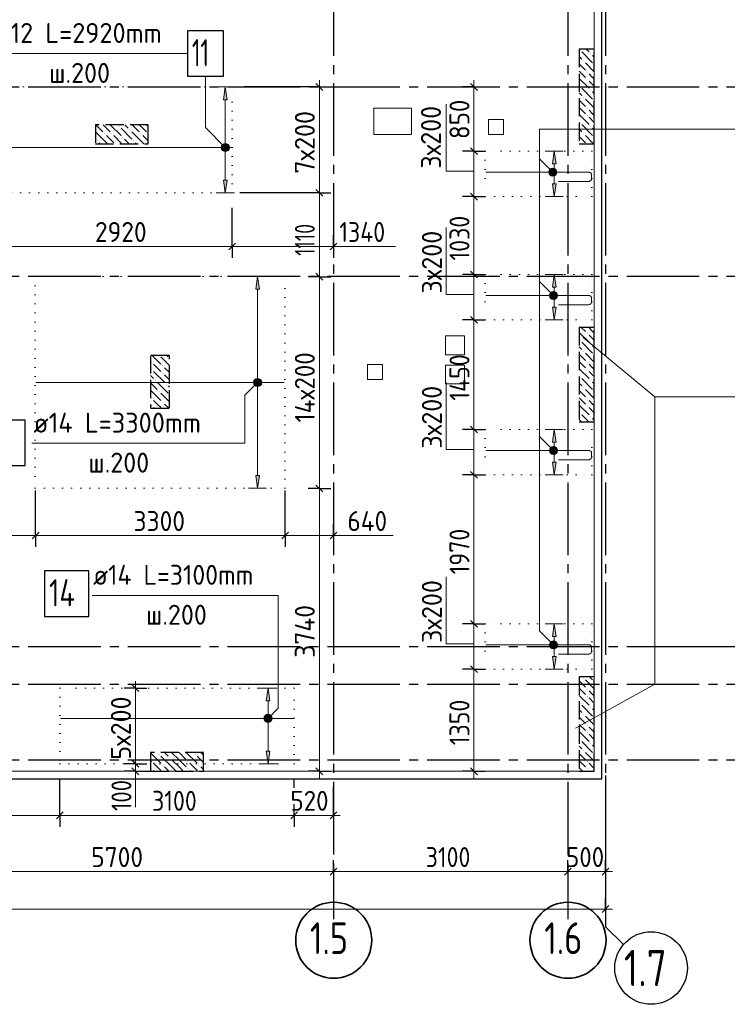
# Model space of a CAD drawing. Header units: millimetres. Extents: x 0 to 50400, y -244 to 35640.
# Tile 11 of 15: x 26064 to 35426, y 7230 to 20252. Entities that reach past the tile are written whole.
import ezdxf

# ---------------------------------------------------------------- set-up
doc = ezdxf.new("R2010")
doc.units = ezdxf.units.MM
for name, pattern in [('______2', [324, 240, -84]), ('______5', [1320, 960, -120, 120, -120]), ('______9', [120, 0, -120])]:
    doc.linetypes.add(name, pattern=pattern)
for name, color, linetype, lineweight in [('Standard', 7, 'Continuous', 25), ('ЖБ Перекрытие верхний уровень', 7, 'Continuous', 35), ('ЖБ Пилон', 7, 'Continuous', 35), ('Общий01', 7, 'Continuous', 13), ('Позиционная метка номер позиции', 7, 'Continuous', 13), ('Размерная линия_ общее', 7, 'Continuous', 13), ('Тени', 7, 'Continuous', 13)]:
    doc.layers.add(name, color=color, linetype=linetype, lineweight=lineweight)
doc.layers.add('Оси', color=7, linetype='______5', true_color=0x656565)
doc.styles.add('ISOCPEUR', font='txt')

msp = doc.modelspace()

# ---------------------------------------------------------------- hatches: boundary and pattern name
at = {"linetype": 'Continuous', "lineweight": 13, "transparency": 33554687}
for points in [[(28808, 19194), (28784, 19362), (28760, 19194)], [(33160, 18344), (33136, 18512), (33112, 18344)], [(29235, 16686), (29211, 16854), (29187, 16686)], [(33160, 16714), (33136, 16882), (33112, 16714)], [(33160, 14664), (33136, 14832), (33112, 14664)], [(33160, 12094), (33136, 12262), (33112, 12094)], [(29373, 11244), (29349, 11412), (29325, 11244)]]:
    msp.add_hatch(color=7, dxfattribs=at).paths.add_polyline_path(points)
for points in [[(28808, 18130), (28784, 17962), (28760, 18130)], [(33160, 18080), (33136, 17912), (33112, 18080)], [(33160, 16450), (33136, 16282), (33112, 16450)], [(33160, 14400), (33136, 14232), (33112, 14400)], [(29235, 14222), (29211, 14054), (29187, 14222)], [(33160, 11830), (33136, 11662), (33112, 11830)], [(29373, 10580), (29349, 10412), (29325, 10580)]]:
    msp.add_hatch(color=7, dxfattribs=at).paths.add_polyline_path(points, flags=16)
at = {"layer": 'ЖБ Пилон', "linetype": 'Continuous', "lineweight": -3, "transparency": 33554687}
for points in [[(33471, 19849), (33476, 19854), (33480, 19849), (33476, 19845)], [(33471, 19849), (33476, 19854), (33480, 19849), (33476, 19845)], [(33615, 19801), (33620, 19806), (33624, 19801), (33620, 19796)], [(33615, 19801), (33620, 19806), (33624, 19801), (33620, 19796)], [(33519, 19705), (33524, 19710), (33528, 19705), (33524, 19701)], [(33519, 19705), (33524, 19710), (33528, 19705), (33524, 19701)], [(33567, 19561), (33572, 19566), (33576, 19561), (33572, 19556)], [(33567, 19561), (33572, 19566), (33576, 19561), (33572, 19556)], [(33663, 19657), (33665, 19659), (33665, 19655)], [(33663, 19657), (33665, 19659), (33665, 19655)], [(33567, 19465), (33572, 19470), (33576, 19465), (33572, 19461)], [(33567, 19465), (33572, 19470), (33576, 19465), (33572, 19461)], [(33471, 19369), (33476, 19374), (33480, 19369), (33476, 19365)], [(33471, 19369), (33476, 19374), (33480, 19369), (33476, 19365)], [(33615, 19321), (33620, 19326), (33624, 19321), (33620, 19316)], [(33615, 19321), (33620, 19326), (33624, 19321), (33620, 19316)], [(33519, 19225), (33524, 19230), (33528, 19225), (33524, 19221)], [(33519, 19225), (33524, 19230), (33528, 19225), (33524, 19221)], [(33663, 19177), (33665, 19179), (33665, 19175)], [(33663, 19177), (33665, 19179), (33665, 19175)], [(33567, 19081), (33572, 19086), (33576, 19081), (33572, 19076)], [(33567, 19081), (33572, 19086), (33576, 19081), (33572, 19076)], [(33471, 18889), (33476, 18894), (33480, 18889), (33476, 18885)], [(33471, 18889), (33476, 18894), (33480, 18889), (33476, 18885)], [(33567, 18985), (33572, 18990), (33576, 18985), (33572, 18981)], [(33567, 18985), (33572, 18990), (33576, 18985), (33572, 18981)], [(27375, 18841), (27380, 18846), (27384, 18841), (27380, 18836)], [(27519, 18793), (27524, 18798), (27528, 18793), (27524, 18788)], [(33615, 18841), (33620, 18846), (33624, 18841), (33620, 18836)], [(33615, 18841), (33620, 18846), (33624, 18841), (33620, 18836)], [(27087, 18649), (27092, 18654), (27096, 18649), (27092, 18645)], [(27183, 18745), (27188, 18750), (27192, 18745), (27188, 18741)], [(27279, 18745), (27284, 18750), (27288, 18745), (27284, 18741)], [(27423, 18697), (27428, 18702), (27432, 18697), (27428, 18692)], [(27567, 18649), (27572, 18654), (27576, 18649), (27572, 18645)], [(27663, 18745), (27668, 18750), (27672, 18745), (27668, 18741)], [(27759, 18745), (27764, 18750), (27765, 18749), (27765, 18742), (27764, 18741)], [(33519, 18745), (33524, 18750), (33528, 18745), (33524, 18741)], [(33519, 18745), (33524, 18750), (33528, 18745), (33524, 18741)], [(33663, 18697), (33665, 18699), (33665, 18695)], [(33663, 18697), (33665, 18699), (33665, 18695)], [(33567, 16105), (33572, 16110), (33576, 16105), (33572, 16101)], [(33567, 16105), (33572, 16110), (33576, 16105), (33572, 16101)], [(33471, 16009), (33476, 16014), (33480, 16009), (33476, 16005)], [(33471, 16009), (33476, 16014), (33480, 16009), (33476, 16005)], [(33615, 15961), (33620, 15966), (33624, 15961), (33620, 15956)], [(33615, 15961), (33620, 15966), (33624, 15961), (33620, 15956)], [(33519, 15865), (33524, 15870), (33528, 15865), (33524, 15861)], [(33519, 15865), (33524, 15870), (33528, 15865), (33524, 15861)], [(33663, 15817), (33665, 15819), (33665, 15815)], [(33663, 15817), (33665, 15819), (33665, 15815)], [(27807, 15721), (27812, 15726), (27816, 15721), (27812, 15716)], [(27807, 15625), (27812, 15630), (27816, 15625), (27812, 15621)], [(27951, 15673), (27956, 15678), (27960, 15673), (27956, 15668)], [(33567, 15721), (33572, 15726), (33576, 15721), (33572, 15716)], [(33567, 15721), (33572, 15726), (33576, 15721), (33572, 15716)], [(33567, 15625), (33572, 15630), (33576, 15625), (33572, 15621)], [(33567, 15625), (33572, 15630), (33576, 15625), (33572, 15621)], [(27951, 15577), (27956, 15582), (27960, 15577), (27956, 15572)], [(33471, 15529), (33476, 15534), (33480, 15529), (33476, 15525)], [(33471, 15529), (33476, 15534), (33480, 15529), (33476, 15525)], [(27855, 15481), (27860, 15486), (27864, 15481), (27860, 15476)], [(27999, 15433), (28004, 15438), (28008, 15433), (28004, 15428)], [(33519, 15385), (33524, 15390), (33528, 15385), (33524, 15381)], [(33519, 15385), (33524, 15390), (33528, 15385), (33524, 15381)], [(33615, 15481), (33620, 15486), (33624, 15481), (33620, 15476)], [(33615, 15481), (33620, 15486), (33624, 15481), (33620, 15476)], [(27807, 15241), (27812, 15246), (27816, 15241), (27812, 15236)], [(27903, 15337), (27908, 15342), (27912, 15337), (27908, 15332)], [(33567, 15241), (33572, 15246), (33576, 15241), (33572, 15236)], [(33567, 15241), (33572, 15246), (33576, 15241), (33572, 15236)], [(33663, 15337), (33665, 15339), (33665, 15335)], [(33663, 15337), (33665, 15339), (33665, 15335)], [(27807, 15145), (27812, 15150), (27816, 15145), (27812, 15141)], [(27951, 15193), (27956, 15198), (27960, 15193), (27956, 15188)], [(33567, 15145), (33572, 15150), (33576, 15145), (33572, 15141)], [(33567, 15145), (33572, 15150), (33576, 15145), (33572, 15141)], [(33471, 15049), (33476, 15054), (33480, 15049), (33476, 15045)], [(33471, 15049), (33476, 15054), (33480, 15049), (33476, 15045)], [(33615, 15001), (33620, 15006), (33624, 15001), (33620, 14996)], [(33615, 15001), (33620, 15006), (33624, 15001), (33620, 14996)], [(33519, 11545), (33524, 11550), (33528, 11545), (33524, 11540)], [(33519, 11545), (33524, 11550), (33528, 11545), (33524, 11540)], [(33663, 11497), (33665, 11499), (33665, 11495)], [(33663, 11497), (33665, 11499), (33665, 11495)], [(33567, 11401), (33572, 11406), (33576, 11401), (33572, 11396)], [(33567, 11401), (33572, 11406), (33576, 11401), (33572, 11396)], [(33471, 11209), (33476, 11214), (33480, 11209), (33476, 11205)], [(33471, 11209), (33476, 11214), (33480, 11209), (33476, 11205)], [(33567, 11305), (33572, 11310), (33576, 11305), (33572, 11300)], [(33567, 11305), (33572, 11310), (33576, 11305), (33572, 11300)], [(33519, 11065), (33524, 11070), (33528, 11065), (33524, 11060)], [(33519, 11065), (33524, 11070), (33528, 11065), (33524, 11060)], [(33615, 11161), (33620, 11166), (33624, 11161), (33620, 11156)], [(33615, 11161), (33620, 11166), (33624, 11161), (33620, 11156)], [(33663, 11017), (33665, 11019), (33665, 11015)], [(33663, 11017), (33665, 11019), (33665, 11015)], [(33567, 10921), (33572, 10926), (33576, 10921), (33572, 10916)], [(33567, 10921), (33572, 10926), (33576, 10921), (33572, 10916)], [(33567, 10825), (33572, 10830), (33576, 10825), (33572, 10820)], [(33567, 10825), (33572, 10830), (33576, 10825), (33572, 10820)], [(33471, 10729), (33476, 10734), (33480, 10729), (33476, 10725)], [(33471, 10729), (33476, 10734), (33480, 10729), (33476, 10725)], [(33615, 10681), (33620, 10686), (33624, 10681), (33620, 10676)], [(33615, 10681), (33620, 10686), (33624, 10681), (33620, 10676)], [(33519, 10585), (33524, 10590), (33528, 10585), (33524, 10580)], [(33519, 10585), (33524, 10590), (33528, 10585), (33524, 10580)], [(27807, 10441), (27812, 10446), (27816, 10441), (27812, 10436)], [(27903, 10537), (27908, 10542), (27912, 10537), (27908, 10532)], [(28047, 10489), (28052, 10494), (28056, 10489), (28052, 10485)], [(28287, 10441), (28292, 10446), (28296, 10441), (28292, 10436)], [(28383, 10537), (28388, 10542), (28392, 10537), (28388, 10532)], [(33567, 10441), (33572, 10446), (33576, 10441), (33572, 10436)], [(33567, 10441), (33572, 10446), (33576, 10441), (33572, 10436)], [(33663, 10537), (33665, 10539), (33665, 10535)], [(33663, 10537), (33665, 10539), (33665, 10535)], [(27807, 10345), (27812, 10350), (27816, 10345), (27812, 10340)], [(27951, 10393), (27956, 10398), (27960, 10393), (27956, 10388)], [(28287, 10345), (28292, 10350), (28296, 10345), (28292, 10340)], [(28431, 10393), (28436, 10398), (28440, 10393), (28436, 10388)], [(33567, 10345), (33572, 10350), (33576, 10345), (33572, 10340)], [(33567, 10345), (33572, 10350), (33576, 10345), (33572, 10340)]]:
    msp.add_hatch(color=7, dxfattribs=at).paths.add_polyline_path(points, flags=16)
at = {"layer": 'Позиционная метка номер позиции', "linetype": 'Continuous', "lineweight": 13, "transparency": 33554687}
for points in [[(28745, 18524), (28797, 18614), (28732, 18549)], [(28732, 18549), (28797, 18614), (28770, 18614)], [(28732, 18549), (28770, 18614), (28732, 18576)], [(28732, 18576), (28770, 18614), (28745, 18601)], [(28745, 18524), (28822, 18601), (28797, 18614)], [(28770, 18510), (28822, 18601), (28745, 18524)], [(28770, 18510), (28835, 18576), (28822, 18601)], [(28797, 18510), (28835, 18576), (28770, 18510)], [(28797, 18510), (28835, 18549), (28835, 18576)], [(28835, 18549), (28797, 18510), (28822, 18524)], [(33079, 18197), (33131, 18287), (33066, 18222)], [(33066, 18222), (33131, 18287), (33104, 18287)], [(33066, 18222), (33104, 18287), (33066, 18249)], [(33066, 18249), (33104, 18287), (33079, 18274)], [(33079, 18197), (33156, 18274), (33131, 18287)], [(33104, 18183), (33156, 18274), (33079, 18197)], [(33104, 18183), (33169, 18249), (33156, 18274)], [(33131, 18183), (33169, 18249), (33104, 18183)], [(33131, 18183), (33169, 18222), (33169, 18249)], [(33169, 18222), (33131, 18183), (33156, 18197)], [(33088, 16567), (33140, 16657), (33075, 16592)], [(33075, 16592), (33140, 16657), (33113, 16657)], [(33075, 16592), (33113, 16657), (33075, 16619)], [(33075, 16619), (33113, 16657), (33088, 16644)], [(33088, 16567), (33165, 16644), (33140, 16657)], [(33113, 16553), (33165, 16644), (33088, 16567)], [(33113, 16553), (33178, 16619), (33165, 16644)], [(33140, 16553), (33178, 16619), (33113, 16553)], [(33140, 16553), (33178, 16592), (33178, 16619)], [(33178, 16592), (33140, 16553), (33165, 16567)], [(29263, 15440), (29197, 15506), (29173, 15492)], [(29263, 15468), (29225, 15506), (29197, 15506)], [(29263, 15468), (29197, 15506), (29263, 15440)], [(29225, 15506), (29263, 15468), (29249, 15492)], [(29249, 15416), (29173, 15492), (29159, 15468)], [(29249, 15416), (29159, 15468), (29225, 15402)], [(29225, 15402), (29159, 15468), (29159, 15440)], [(29225, 15402), (29159, 15440), (29197, 15402)], [(29197, 15402), (29159, 15440), (29173, 15416)], [(29263, 15440), (29173, 15492), (29249, 15416)], [(33088, 14517), (33140, 14607), (33075, 14542)], [(33075, 14542), (33140, 14607), (33113, 14607)], [(33075, 14542), (33113, 14607), (33075, 14569)], [(33075, 14569), (33113, 14607), (33088, 14594)], [(33088, 14517), (33165, 14594), (33140, 14607)], [(33113, 14503), (33165, 14594), (33088, 14517)], [(33113, 14503), (33178, 14569), (33165, 14594)], [(33140, 14503), (33178, 14569), (33113, 14503)], [(33140, 14503), (33178, 14542), (33178, 14569)], [(33178, 14542), (33140, 14503), (33165, 14517)], [(33088, 11947), (33140, 12037), (33075, 11972)], [(33075, 11972), (33140, 12037), (33113, 12037)], [(33075, 11972), (33113, 12037), (33075, 11999)], [(33075, 11999), (33113, 12037), (33088, 12024)], [(33088, 11947), (33165, 12024), (33140, 12037)], [(33113, 11933), (33165, 12024), (33088, 11947)], [(33113, 11933), (33178, 11999), (33165, 12024)], [(33140, 11933), (33178, 11999), (33113, 11933)], [(33140, 11933), (33178, 11972), (33178, 11999)], [(33178, 11972), (33140, 11933), (33165, 11947)], [(29297, 11026), (29387, 10974), (29311, 11051)], [(29297, 10999), (29363, 10960), (29297, 11026)], [(29297, 11026), (29363, 10960), (29387, 10974)], [(29335, 10960), (29297, 10999), (29311, 10974)], [(29297, 10999), (29335, 10960), (29363, 10960)], [(29311, 11051), (29401, 10999), (29335, 11064)], [(29311, 11051), (29387, 10974), (29401, 10999)], [(29335, 11064), (29401, 10999), (29401, 11026)], [(29335, 11064), (29401, 11026), (29363, 11064)], [(29363, 11064), (29401, 11026), (29387, 11051)]]:
    msp.add_hatch(color=7, dxfattribs=at).paths.add_polyline_path(points)

# ---------------------------------------------------------------- linework, layer by layer
at = {"color": 251, "linetype": 'Continuous', "lineweight": 13, "true_color": 0x494949, "transparency": 33554687}
for p, q in [((28784, 19362), (28664, 19362)), ((28784, 19362), (28760, 19194)), ((28808, 19194), (28784, 19362)), ((28784, 19362), (28904, 19362)), ((28784, 19362), (28784, 19362)), ((28760, 19194), (28808, 19194)), ((28784, 18130), (28784, 19194)), ((33136, 18512), (33016, 18512)), ((33136, 18512), (33112, 18344)), ((33160, 18344), (33136, 18512)), ((33136, 18512), (33256, 18512)), ((33136, 18512), (33136, 18512)), ((33112, 18344), (33160, 18344)), ((33136, 18080), (33136, 18344)), ((28784, 17962), (28760, 18130)), ((28760, 18130), (28808, 18130)), ((28808, 18130), (28784, 17962)), ((33136, 17912), (33112, 18080)), ((33112, 18080), (33160, 18080)), ((33160, 18080), (33136, 17912)), ((28784, 17962), (28664, 17962)), ((28784, 17962), (28904, 17962)), ((28784, 17962), (28784, 17962)), ((33136, 17912), (33016, 17912)), ((33136, 17912), (33256, 17912)), ((33136, 17912), (33136, 17912)), ((29211, 16854), (29091, 16854)), ((29211, 16854), (29187, 16686)), ((29235, 16686), (29211, 16854)), ((29211, 16854), (29331, 16854)), ((29211, 16854), (29211, 16854)), ((33136, 16882), (33016, 16882)), ((33136, 16882), (33112, 16714)), ((33160, 16714), (33136, 16882)), ((33136, 16882), (33256, 16882)), ((33136, 16882), (33136, 16882)), ((29187, 16686), (29235, 16686)), ((29211, 14222), (29211, 16686)), ((33112, 16714), (33160, 16714)), ((33136, 16450), (33136, 16714)), ((33136, 16282), (33112, 16450)), ((33112, 16450), (33160, 16450)), ((33160, 16450), (33136, 16282)), ((33136, 16282), (33016, 16282)), ((33136, 16282), (33256, 16282)), ((33136, 16282), (33136, 16282)), ((33136, 14832), (33016, 14832)), ((33136, 14832), (33112, 14664)), ((33160, 14664), (33136, 14832)), ((33136, 14832), (33256, 14832)), ((33136, 14832), (33136, 14832)), ((33112, 14664), (33160, 14664)), ((33136, 14400), (33136, 14664)), ((33136, 14232), (33112, 14400)), ((33112, 14400), (33160, 14400)), ((33160, 14400), (33136, 14232)), ((29211, 14054), (29187, 14222)), ((29187, 14222), (29235, 14222)), ((29235, 14222), (29211, 14054)), ((33136, 14232), (33016, 14232)), ((33136, 14232), (33256, 14232)), ((33136, 14232), (33136, 14232)), ((29211, 14054), (29091, 14054)), ((29211, 14054), (29331, 14054)), ((29211, 14054), (29211, 14054)), ((33136, 12262), (33016, 12262)), ((33136, 12262), (33112, 12094)), ((33160, 12094), (33136, 12262)), ((33136, 12262), (33256, 12262)), ((33136, 12262), (33136, 12262)), ((33112, 12094), (33160, 12094)), ((33136, 11830), (33136, 12094)), ((33136, 11662), (33112, 11830)), ((33112, 11830), (33160, 11830)), ((33160, 11830), (33136, 11662)), ((33136, 11662), (33016, 11662)), ((33136, 11662), (33256, 11662)), ((33136, 11662), (33136, 11662)), ((29349, 11412), (29229, 11412)), ((29349, 11412), (29325, 11244)), ((29373, 11244), (29349, 11412)), ((29349, 11412), (29469, 11412)), ((29349, 11412), (29349, 11412)), ((29325, 11244), (29373, 11244)), ((29349, 10580), (29349, 11244)), ((29349, 10412), (29325, 10580)), ((29325, 10580), (29373, 10580)), ((29373, 10580), (29349, 10412)), ((29349, 10412), (29229, 10412)), ((29349, 10412), (29469, 10412)), ((29349, 10412), (29349, 10412))]:
    msp.add_line(p, q, dxfattribs=at)
at = {"color": 7, "linetype": 'Continuous', "lineweight": 18, "transparency": 33554687}
for p, q in [((28869, 18562), (25961, 18562)), ((29563, 15454), (26277, 15454)), ((29688, 11012), (26602, 11012))]:
    msp.add_line(p, q, dxfattribs=at)
at = {"color": 7, "linetype": 'Continuous', "lineweight": 25, "transparency": 33554687}
for points in [[(28282, 19503), (28762, 19503), (28762, 20103), (28282, 20103), (28282, 19503)], [(25583, 14354), (26135, 14354), (26135, 14954), (25583, 14954), (25583, 14354)], [(26392, 12361), (26980, 12361), (26980, 12961), (26392, 12961), (26392, 12361)]]:
    msp.add_lwpolyline(points, dxfattribs=at)
at = {"color": 7, "linetype": 'Continuous', "lineweight": 18, "transparency": 33554687}
for points in [[(33191, 18112), (33595, 18112), (33601, 18113), (33607, 18115), (33613, 18119), (33618, 18123), (33623, 18128), (33626, 18134), (33628, 18140), (33629, 18147), (33629, 18201), (33628, 18207), (33626, 18214), (33623, 18220), (33618, 18225), (33613, 18229), (33607, 18232), (33601, 18234), (33595, 18235), (32230, 18235)], [(33191, 16482), (33595, 16482), (33601, 16483), (33607, 16485), (33613, 16489), (33618, 16493), (33623, 16498), (33626, 16504), (33628, 16510), (33629, 16517), (33629, 16571), (33628, 16577), (33626, 16584), (33623, 16590), (33618, 16595), (33613, 16599), (33607, 16602), (33601, 16605), (33595, 16605), (32230, 16605)], [(33191, 14432), (33595, 14432), (33601, 14433), (33607, 14435), (33613, 14439), (33618, 14443), (33623, 14448), (33626, 14454), (33628, 14460), (33629, 14467), (33629, 14521), (33628, 14527), (33626, 14534), (33623, 14540), (33618, 14545), (33613, 14549), (33607, 14552), (33601, 14555), (33595, 14555), (32230, 14555)], [(33191, 11862), (33595, 11862), (33601, 11863), (33607, 11865), (33613, 11869), (33618, 11873), (33623, 11878), (33626, 11884), (33628, 11890), (33629, 11897), (33629, 11951), (33628, 11957), (33626, 11964), (33623, 11970), (33618, 11975), (33613, 11979), (33607, 11982), (33601, 11985), (33595, 11985), (32230, 11985)]]:
    msp.add_lwpolyline(points, dxfattribs=at)
at = {"layer": 'Standard', "color": 254, "linetype": 'Continuous', "lineweight": -3, "true_color": 0xc4c4ff, "transparency": 33554687}
msp.add_lwpolyline([(8915, 10212), (33765, 10212), (33765, 32712), (8915, 32712), (8915, 10212)], dxfattribs=at)
at = {"layer": 'ЖБ Перекрытие верхний уровень', "color": 7, "linetype": 'Continuous', "lineweight": 18, "transparency": 33554687}
for p, q in [((33665, 10312), (33665, 22312)), ((31249, 19082), (30749, 19082)), ((30749, 19082), (30749, 18732)), ((31249, 18732), (31249, 19082)), ((32465, 18932), (32265, 18932)), ((32265, 18932), (32265, 18732)), ((32465, 18732), (32465, 18932)), ((30749, 18732), (31249, 18732)), ((32265, 18732), (32465, 18732)), ((31948, 16069), (31698, 16069)), ((31698, 16069), (31698, 15819)), ((31948, 15819), (31948, 16069)), ((31698, 15819), (31948, 15819)), ((30865, 15692), (30665, 15692)), ((30665, 15692), (30665, 15492)), ((30865, 15492), (30865, 15692)), ((31948, 15685), (31698, 15685)), ((31698, 15685), (31698, 15435)), ((31948, 15435), (31948, 15685)), ((30665, 15492), (30865, 15492)), ((31698, 15435), (31948, 15435)), ((15765, 10312), (33665, 10312))]:
    msp.add_line(p, q, dxfattribs=at)
at = {"layer": 'ЖБ Пилон', "color": 253, "linetype": '______2', "lineweight": -3, "true_color": 0xa0a0a0, "transparency": 33554687}
for p, q in [((33665, 19862), (33465, 19862)), ((33465, 19862), (33465, 18612)), ((33665, 19862), (33465, 19862)), ((33465, 19862), (33465, 18612)), ((33665, 18612), (33665, 19862)), ((33665, 18612), (33665, 19862)), ((27765, 18862), (27065, 18862)), ((27065, 18862), (27065, 18612)), ((27765, 18612), (27765, 18862)), ((27065, 18612), (27765, 18612)), ((33465, 18612), (33665, 18612)), ((33465, 18612), (33665, 18612)), ((33665, 16182), (33465, 16182)), ((33465, 16182), (33465, 14932)), ((33665, 16182), (33465, 16182)), ((33465, 16182), (33465, 14932)), ((33665, 14932), (33665, 16182)), ((33665, 14932), (33665, 16182)), ((28045, 15812), (27795, 15812)), ((27795, 15812), (27795, 15112)), ((28045, 15112), (28045, 15812)), ((27795, 15112), (28045, 15112)), ((33465, 14932), (33665, 14932)), ((33465, 14932), (33665, 14932)), ((33665, 11562), (33465, 11562)), ((33465, 11562), (33465, 10312)), ((33665, 11562), (33465, 11562)), ((33465, 11562), (33465, 10312)), ((33665, 10312), (33665, 11562)), ((33665, 10312), (33665, 11562)), ((28495, 10562), (27795, 10562)), ((27795, 10562), (27795, 10312)), ((28495, 10312), (28495, 10562)), ((27795, 10312), (28495, 10312)), ((33465, 10312), (33665, 10312)), ((33465, 10312), (33665, 10312))]:
    msp.add_line(p, q, dxfattribs=at)
at = {"layer": 'ЖБ Пилон', "color": 253, "linetype": 'Continuous', "lineweight": -3, "true_color": 0xa0a0a0, "transparency": 33554687}
for p, q in [((33500, 19825), (33644, 19681)), ((33500, 19825), (33644, 19681)), ((33558, 19862), (33596, 19825)), ((33558, 19862), (33596, 19825)), ((33654, 19862), (33665, 19852)), ((33654, 19862), (33665, 19852)), ((33500, 19729), (33465, 19764)), ((33500, 19729), (33465, 19764)), ((33465, 19668), (33548, 19585)), ((33465, 19668), (33548, 19585)), ((33548, 19681), (33665, 19564)), ((33548, 19681), (33665, 19564)), ((33644, 19777), (33665, 19756)), ((33644, 19777), (33665, 19756)), ((33465, 19572), (33548, 19489)), ((33465, 19572), (33548, 19489)), ((33644, 19489), (33596, 19537)), ((33644, 19489), (33596, 19537)), ((33465, 19476), (33596, 19345)), ((33465, 19476), (33596, 19345)), ((33596, 19441), (33665, 19372)), ((33596, 19441), (33665, 19372)), ((33665, 19468), (33644, 19489)), ((33665, 19468), (33644, 19489)), ((33500, 19249), (33465, 19284)), ((33500, 19249), (33465, 19284)), ((33500, 19345), (33644, 19201)), ((33500, 19345), (33644, 19201)), ((33644, 19297), (33665, 19276)), ((33644, 19297), (33665, 19276)), ((33465, 19188), (33548, 19105)), ((33465, 19188), (33548, 19105)), ((33548, 19201), (33665, 19084)), ((33548, 19201), (33665, 19084)), ((33465, 19092), (33548, 19009)), ((33465, 19092), (33548, 19009)), ((33644, 19009), (33596, 19057)), ((33644, 19009), (33596, 19057)), ((33465, 18996), (33596, 18865)), ((33465, 18996), (33596, 18865)), ((33596, 18961), (33665, 18892)), ((33596, 18961), (33665, 18892)), ((33665, 18988), (33644, 19009)), ((33665, 18988), (33644, 19009)), ((27212, 18625), (27068, 18769)), ((27070, 18862), (27164, 18769)), ((27212, 18817), (27166, 18862)), ((27260, 18769), (27212, 18817)), ((27262, 18862), (27404, 18721)), ((27404, 18817), (27548, 18673)), ((27454, 18862), (27500, 18817)), ((27692, 18625), (27548, 18769)), ((27550, 18862), (27644, 18769)), ((27692, 18817), (27646, 18862)), ((27740, 18769), (27692, 18817)), ((27742, 18862), (27765, 18840)), ((33500, 18769), (33465, 18804)), ((33500, 18769), (33465, 18804)), ((33500, 18865), (33644, 18721)), ((33500, 18865), (33644, 18721)), ((33644, 18817), (33665, 18796)), ((33644, 18817), (33665, 18796)), ((27065, 18676), (27068, 18673)), ((27116, 18625), (27128, 18612)), ((27212, 18721), (27308, 18625)), ((27212, 18625), (27224, 18612)), ((27308, 18721), (27417, 18612)), ((27512, 18612), (27452, 18673)), ((27596, 18625), (27608, 18612)), ((27692, 18721), (27765, 18648)), ((27692, 18625), (27704, 18612)), ((33465, 18708), (33548, 18625)), ((33465, 18708), (33548, 18625)), ((33548, 18721), (33657, 18612)), ((33548, 18721), (33657, 18612)), ((33494, 16182), (33548, 16129)), ((33494, 16182), (33548, 16129)), ((33644, 16129), (33596, 16177)), ((33644, 16129), (33596, 16177)), ((33465, 16116), (33596, 15985)), ((33465, 16116), (33596, 15985)), ((33596, 16081), (33665, 16012)), ((33596, 16081), (33665, 16012)), ((33665, 16108), (33644, 16129)), ((33665, 16108), (33644, 16129)), ((33500, 15889), (33465, 15924)), ((33500, 15889), (33465, 15924)), ((33500, 15985), (33644, 15841)), ((33500, 15985), (33644, 15841)), ((33644, 15937), (33665, 15916)), ((33644, 15937), (33665, 15916)), ((27816, 15812), (27932, 15697)), ((28045, 15680), (27932, 15793)), ((28009, 15812), (28028, 15793)), ((33465, 15828), (33548, 15745)), ((33465, 15828), (33548, 15745)), ((33548, 15841), (33665, 15724)), ((33548, 15841), (33665, 15724)), ((27884, 15649), (27836, 15697)), ((27932, 15601), (27884, 15649)), ((27980, 15649), (28045, 15584)), ((33465, 15732), (33548, 15649)), ((33465, 15732), (33548, 15649)), ((33465, 15636), (33596, 15505)), ((33465, 15636), (33596, 15505)), ((33644, 15649), (33596, 15697)), ((33644, 15649), (33596, 15697)), ((33665, 15628), (33644, 15649)), ((33665, 15628), (33644, 15649)), ((27795, 15546), (27836, 15505)), ((27836, 15601), (27980, 15457)), ((27980, 15553), (28045, 15488)), ((33500, 15505), (33644, 15361)), ((33500, 15505), (33644, 15361)), ((33596, 15601), (33665, 15532)), ((33596, 15601), (33665, 15532)), ((27795, 15450), (27884, 15361)), ((27884, 15457), (28028, 15313)), ((28045, 15392), (28028, 15409)), ((33500, 15409), (33465, 15444)), ((33500, 15409), (33465, 15444)), ((33644, 15457), (33665, 15436)), ((33644, 15457), (33665, 15436)), ((27795, 15354), (27932, 15217)), ((28045, 15200), (27932, 15313)), ((33465, 15348), (33548, 15265)), ((33465, 15348), (33548, 15265)), ((33465, 15252), (33548, 15169)), ((33465, 15252), (33548, 15169)), ((33548, 15361), (33665, 15244)), ((33548, 15361), (33665, 15244)), ((27884, 15169), (27836, 15217)), ((27836, 15121), (27844, 15112)), ((27932, 15121), (27884, 15169)), ((27980, 15169), (28036, 15112)), ((33465, 15156), (33596, 15025)), ((33465, 15156), (33596, 15025)), ((33644, 15169), (33596, 15217)), ((33644, 15169), (33596, 15217)), ((33596, 15121), (33665, 15052)), ((33596, 15121), (33665, 15052)), ((33665, 15148), (33644, 15169)), ((33665, 15148), (33644, 15169)), ((33500, 15025), (33592, 14932)), ((33500, 15025), (33592, 14932)), ((33644, 14977), (33665, 14956)), ((33644, 14977), (33665, 14956)), ((33496, 14932), (33465, 14964)), ((33496, 14932), (33465, 14964)), ((33465, 11508), (33548, 11425)), ((33465, 11508), (33548, 11425)), ((33548, 11521), (33665, 11404)), ((33548, 11521), (33665, 11404)), ((33602, 11562), (33644, 11521)), ((33602, 11562), (33644, 11521)), ((33465, 11412), (33548, 11329)), ((33465, 11412), (33548, 11329)), ((33644, 11329), (33596, 11377)), ((33644, 11329), (33596, 11377)), ((33665, 11308), (33644, 11329)), ((33665, 11308), (33644, 11329)), ((33465, 11316), (33596, 11185)), ((33465, 11316), (33596, 11185)), ((33596, 11281), (33665, 11212)), ((33596, 11281), (33665, 11212)), ((33500, 11089), (33465, 11124)), ((33500, 11089), (33465, 11124)), ((33500, 11185), (33644, 11041)), ((33500, 11185), (33644, 11041)), ((33644, 11137), (33665, 11116)), ((33644, 11137), (33665, 11116)), ((33465, 11028), (33548, 10945)), ((33465, 11028), (33548, 10945)), ((33548, 11041), (33665, 10924)), ((33548, 11041), (33665, 10924)), ((33465, 10932), (33548, 10849)), ((33465, 10932), (33548, 10849)), ((33465, 10836), (33596, 10705)), ((33465, 10836), (33596, 10705)), ((33644, 10849), (33596, 10897)), ((33644, 10849), (33596, 10897)), ((33665, 10828), (33644, 10849)), ((33665, 10828), (33644, 10849)), ((33500, 10705), (33644, 10561)), ((33500, 10705), (33644, 10561)), ((33596, 10801), (33665, 10732)), ((33596, 10801), (33665, 10732)), ((27795, 10554), (27932, 10417)), ((27882, 10562), (27884, 10561)), ((27978, 10562), (28028, 10513)), ((28172, 10465), (28074, 10562)), ((28172, 10561), (28268, 10465)), ((28268, 10561), (28412, 10417)), ((28362, 10562), (28364, 10561)), ((28458, 10562), (28495, 10526)), ((33500, 10609), (33465, 10644)), ((33500, 10609), (33465, 10644)), ((33465, 10548), (33548, 10465)), ((33465, 10548), (33548, 10465)), ((33548, 10561), (33665, 10444)), ((33548, 10561), (33665, 10444)), ((33644, 10657), (33665, 10636)), ((33644, 10657), (33665, 10636)), ((28076, 10369), (27932, 10513)), ((28076, 10465), (28172, 10369)), ((28172, 10465), (28268, 10369)), ((28495, 10430), (28412, 10513)), ((33465, 10452), (33548, 10369)), ((33465, 10452), (33548, 10369)), ((27884, 10369), (27836, 10417)), ((27836, 10321), (27844, 10312)), ((27932, 10321), (27884, 10369)), ((27980, 10369), (28036, 10312)), ((28076, 10369), (28132, 10312)), ((28172, 10369), (28228, 10312)), ((28364, 10369), (28316, 10417)), ((28316, 10321), (28324, 10312)), ((28412, 10321), (28364, 10369)), ((28460, 10369), (28495, 10334)), ((33465, 10356), (33508, 10312)), ((33465, 10356), (33508, 10312)), ((33644, 10369), (33596, 10417)), ((33644, 10369), (33596, 10417)), ((33596, 10321), (33604, 10312)), ((33596, 10321), (33604, 10312)), ((33665, 10348), (33644, 10369)), ((33665, 10348), (33644, 10369))]:
    msp.add_line(p, q, dxfattribs=at)
at = {"layer": 'Общий01', "color": 7, "linetype": 'Continuous', "lineweight": 13, "transparency": 33554687}
for p, q in [((30215, 17252), (31035, 17252)), ((30215, 13429), (31005, 13429)), ((27594, 10312), (27594, 9839))]:
    msp.add_line(p, q, dxfattribs=at)
for points in [[(32074, 18247), (31704, 18247), (31704, 19135)], [(32074, 16617), (31704, 16617), (31704, 17505)], [(43735, 15263), (34465, 15263), (33517, 16048)], [(32074, 14567), (31704, 14567), (31704, 15455)], [(34465, 15263), (34465, 11462), (33415, 10884)], [(32074, 11997), (31704, 11997), (31704, 12885)]]:
    msp.add_lwpolyline(points, dxfattribs=at)
at = {"layer": 'Оси', "color": 8, "linetype": '______5', "lineweight": -3, "transparency": 33554687}
for p, q in [((30215, 32612), (30215, 8356)), ((33315, 32612), (33315, 8356)), ((33815, 32612), (33815, 8356)), ((9015, 19362), (36746, 19362)), ((9015, 16862), (36746, 16862)), ((9015, 11962), (36746, 11962)), ((9015, 11462), (36746, 11462)), ((9015, 10462), (36746, 10462))]:
    msp.add_line(p, q, dxfattribs=at)
at = {"layer": 'Оси', "color": 7, "linetype": 'Continuous', "lineweight": 25, "transparency": 33554687}
for points in [[(34711, 11962), (36711, 11962), (36946, 12197)], [(33815, 10255), (33815, 8255), (34050, 8020)]]:
    msp.add_lwpolyline(points, dxfattribs=at)
at = {"layer": 'Оси', "color": 7, "linetype": 'Continuous', "lineweight": 35, "transparency": 33554687}
for centre in [(30218, 8077), (33318, 8077)]:
    msp.add_circle(centre, 503, dxfattribs=at)
at = {"layer": 'Оси', "color": 7, "linetype": 'Continuous', "lineweight": 25, "transparency": 33554687}
msp.add_circle((34417, 7710), 480, dxfattribs=at)
at = {"layer": 'Позиционная метка номер позиции', "color": 7, "linetype": 'Continuous', "lineweight": 13, "transparency": 33554687}
for p, q in [((28745, 18601), (28745, 18601)), ((28745, 18524), (28745, 18524)), ((28822, 18601), (28822, 18601)), ((28822, 18524), (28822, 18524)), ((33079, 18274), (33079, 18274)), ((33156, 18274), (33156, 18274)), ((33079, 18197), (33079, 18197)), ((33156, 18197), (33156, 18197)), ((33088, 16644), (33088, 16644)), ((33088, 16567), (33088, 16567)), ((33165, 16644), (33165, 16644)), ((33165, 16567), (33165, 16567)), ((29173, 15492), (29173, 15492)), ((29173, 15416), (29173, 15416)), ((29249, 15492), (29249, 15492)), ((29249, 15416), (29249, 15416)), ((33088, 14594), (33088, 14594)), ((33165, 14594), (33165, 14594)), ((33088, 14517), (33088, 14517)), ((33165, 14517), (33165, 14517)), ((33088, 12024), (33088, 12024)), ((33165, 12024), (33165, 12024)), ((33088, 11947), (33088, 11947)), ((33165, 11947), (33165, 11947)), ((29311, 11051), (29311, 11051)), ((29311, 10974), (29311, 10974)), ((29387, 11051), (29387, 11051)), ((29387, 10974), (29387, 10974))]:
    msp.add_line(p, q, dxfattribs=at)
for points in [[(23713, 18554), (24052, 18893), (24052, 19803), (28282, 19803)], [(28784, 18562), (28522, 18824), (28522, 19503)], [(33118, 18235), (32941, 18412), (32941, 18802), (41085, 18802)], [(33126, 16605), (32941, 16791), (32941, 18412)], [(33126, 11985), (32941, 12171), (32941, 16791)], [(33126, 14555), (32941, 14741), (32941, 16362)], [(29211, 15454), (29041, 15284), (29041, 14650), (26225, 14650)], [(29349, 11012), (29484, 11147), (29484, 12637), (27024, 12637)]]:
    msp.add_lwpolyline(points, dxfattribs=at)
for centre in [(28784, 18562), (33118, 18235), (33126, 16605), (29211, 15454), (33126, 14555), (33126, 11985), (29349, 11012)]:
    msp.add_circle(centre, 54, dxfattribs=at)
at = {"layer": 'Размерная линия_ общее', "color": 7, "linetype": 'Continuous', "lineweight": 25, "transparency": 33554687}
for p, q in [((30073, 19317), (29983, 19407)), ((32119, 19317), (32029, 19407)), ((32119, 18467), (32029, 18557)), ((30073, 17917), (29983, 18007)), ((32119, 17867), (32029, 17957)), ((28830, 17207), (28920, 17297)), ((30170, 17207), (30260, 17297)), ((30073, 16808), (29983, 16898)), ((32119, 16837), (32029, 16927)), ((32119, 16237), (32029, 16327)), ((32119, 14787), (32029, 14877)), ((32119, 14187), (32029, 14277)), ((30073, 14007), (29983, 14097)), ((26230, 13384), (26320, 13474)), ((29530, 13384), (29620, 13474)), ((30170, 13384), (30260, 13474)), ((32119, 12217), (32029, 12307)), ((32119, 11617), (32029, 11707)), ((27640, 11367), (27550, 11457)), ((27639, 10367), (27549, 10457)), ((27640, 10367), (27550, 10457)), ((27639, 10267), (27549, 10357)), ((30073, 10267), (29983, 10357)), ((32119, 10267), (32029, 10357)), ((26550, 9684), (26640, 9774)), ((29650, 9684), (29740, 9774)), ((30170, 9684), (30260, 9774)), ((30170, 8940), (30260, 9030)), ((33270, 8940), (33360, 9030)), ((33770, 8940), (33860, 9030)), ((33770, 8445), (33860, 8535))]:
    msp.add_line(p, q, dxfattribs=at)
at = {"layer": 'Размерная линия_ общее', "color": 7, "linetype": 'Continuous', "lineweight": 13, "transparency": 33554687}
for p, q in [((30028, 19362), (30028, 19452)), ((32074, 19362), (32074, 19452)), ((30028, 17962), (30028, 19362)), ((32074, 18512), (32074, 19362)), ((32074, 17912), (32074, 18512)), ((30028, 16853), (30028, 17962)), ((32074, 16882), (32074, 17912)), ((25955, 17252), (28875, 17252)), ((28875, 17252), (30215, 17252)), ((30215, 17252), (30305, 17252)), ((30028, 14052), (30028, 16853)), ((32074, 16282), (32074, 16882)), ((32074, 14832), (32074, 16282)), ((32074, 14232), (32074, 14832)), ((32074, 12262), (32074, 14232)), ((24275, 13429), (26275, 13429)), ((26275, 13429), (29575, 13429)), ((29575, 13429), (30215, 13429)), ((30215, 13429), (30305, 13429)), ((32074, 11662), (32074, 12262)), ((27595, 11412), (27595, 11502)), ((27595, 10412), (27595, 11412)), ((27594, 10412), (27594, 10502)), ((27594, 10312), (27594, 10412)), ((27594, 10312), (27594, 10222)), ((27595, 10412), (27595, 10322)), ((30028, 10312), (30028, 10222)), ((32074, 10312), (32074, 10222)), ((24495, 9729), (26595, 9729)), ((26595, 9729), (29695, 9729)), ((29695, 9729), (30215, 9729)), ((30215, 9729), (30305, 9729)), ((24515, 8985), (30215, 8985)), ((30215, 8985), (33315, 8985)), ((33315, 8985), (33815, 8985)), ((33815, 8985), (33905, 8985)), ((9265, 8490), (33815, 8490)), ((33815, 8490), (33905, 8490))]:
    msp.add_line(p, q, dxfattribs=at)
at = {"layer": 'Размерная линия_ общее', "color": 7, "linetype": 'Continuous', "lineweight": -3, "transparency": 33554687}
for p, q in [((30028, 19362), (29034, 19362)), ((30028, 19362), (29878, 19362)), ((30028, 19362), (30178, 19362)), ((32074, 19362), (31924, 19362)), ((32074, 19362), (32224, 19362)), ((32074, 19362), (32074, 19362)), ((32074, 18512), (31924, 18512)), ((32074, 18512), (32224, 18512)), ((32074, 18512), (32074, 18512)), ((30028, 17962), (29878, 17962)), ((30028, 17962), (30178, 17962)), ((32074, 17912), (31924, 17912)), ((32074, 17912), (32224, 17912)), ((32074, 17912), (32074, 17912)), ((28875, 17252), (28875, 17402)), ((30215, 17252), (30215, 17402)), ((28875, 17252), (28875, 17102)), ((30215, 17252), (30215, 17102)), ((30215, 17252), (30215, 17252)), ((30028, 16853), (29878, 16853)), ((30028, 16853), (30178, 16853)), ((30028, 16853), (30028, 16853)), ((32074, 16882), (31924, 16882)), ((32074, 16882), (32224, 16882)), ((32074, 16882), (32074, 16882)), ((32074, 16282), (31924, 16282)), ((32074, 16282), (32224, 16282)), ((32074, 16282), (32074, 16282)), ((32074, 14832), (31924, 14832)), ((32074, 14832), (32224, 14832)), ((32074, 14832), (32074, 14832)), ((32074, 14232), (31924, 14232)), ((32074, 14232), (32224, 14232)), ((32074, 14232), (32074, 14232)), ((30028, 14052), (29878, 14052)), ((30028, 14052), (30178, 14052)), ((30028, 14052), (30028, 14052)), ((26275, 13429), (26275, 13579)), ((29575, 13429), (29575, 13579)), ((30215, 13429), (30215, 13579)), ((26275, 13429), (26275, 13279)), ((29575, 13429), (29575, 13279)), ((30215, 13429), (30215, 13279)), ((30215, 13429), (30215, 13429)), ((32074, 12262), (31924, 12262)), ((32074, 12262), (32224, 12262)), ((32074, 12262), (32074, 12262)), ((32074, 11662), (31924, 11662)), ((32074, 11662), (32224, 11662)), ((32074, 11662), (32074, 11662)), ((27595, 11412), (27445, 11412)), ((27595, 11412), (27745, 11412)), ((27594, 10412), (27444, 10412)), ((27594, 10312), (27444, 10312)), ((27595, 10412), (27445, 10412)), ((27594, 10412), (27744, 10412)), ((27594, 10412), (27595, 10412)), ((27594, 10312), (27744, 10312)), ((27594, 10312), (27928, 10312)), ((27595, 10412), (27745, 10412)), ((30028, 10312), (29878, 10312)), ((30028, 10312), (30178, 10312)), ((30028, 10312), (30115, 10312)), ((32074, 10312), (31924, 10312)), ((32074, 10312), (32224, 10312)), ((32074, 10312), (32074, 10312)), ((29695, 10093), (29695, 10212)), ((30215, 9729), (30215, 10104)), ((26595, 9729), (26595, 9879)), ((29695, 9729), (29695, 9879)), ((30215, 9729), (30215, 9879)), ((26595, 9729), (26595, 9579)), ((29695, 9729), (29695, 9749)), ((29695, 9729), (29695, 9579)), ((30215, 9729), (30215, 9579)), ((30215, 8985), (30215, 9135)), ((33315, 8985), (33315, 9135)), ((33815, 8985), (33815, 9135)), ((30215, 8985), (30215, 8835)), ((33315, 8985), (33315, 8835)), ((33815, 8985), (33815, 8835)), ((33815, 8490), (33815, 8640)), ((33815, 8490), (33815, 8340)), ((33815, 8490), (33815, 8490))]:
    msp.add_line(p, q, dxfattribs=at)
for points in [[(30028, 17962), (30008, 17962), (30008, 17962), (28975, 17962)], [(28875, 17252), (28875, 17272), (28875, 17272), (28875, 17762)], [(26275, 13429), (26275, 13450), (26275, 13450), (26275, 13450), (26275, 13450), (26275, 14025)], [(29575, 13429), (29575, 13450), (29575, 13450), (29575, 14025)], [(26595, 9729), (26595, 9749), (26595, 9749), (26595, 9749), (26595, 9749), (26595, 10212)]]:
    msp.add_lwpolyline(points, dxfattribs=at)
at = {"layer": 'Размерная линия_ общее', "color": 7, "linetype": 'Continuous', "lineweight": 13, "transparency": 33554687}
for points in [[(30028, 10312), (30028, 11736), (30028, 11736), (30028, 14052)], [(32074, 10312), (32074, 10589), (32074, 10589), (32074, 11662)]]:
    msp.add_lwpolyline(points, dxfattribs=at)
at = {"layer": 'Тени', "color": 7, "linetype": '______9', "lineweight": 13, "transparency": 33554687}
for p, q in [((28875, 19362), (25955, 19362)), ((28875, 17962), (28875, 19362)), ((32224, 18512), (32224, 17912)), ((33635, 18512), (32224, 18512)), ((33635, 17912), (33635, 18512)), ((25955, 17962), (28875, 17962)), ((32224, 17912), (33635, 17912)), ((26270, 16854), (26270, 14054)), ((29570, 16854), (26270, 16854)), ((29570, 14054), (29570, 16854)), ((32224, 16882), (32224, 16282)), ((33635, 16882), (32224, 16882)), ((33635, 16282), (33635, 16882)), ((32224, 16282), (33635, 16282)), ((32224, 14832), (32224, 14232)), ((33635, 14832), (32224, 14832)), ((33635, 14232), (33635, 14832)), ((32224, 14232), (33635, 14232)), ((26270, 14054), (29570, 14054)), ((32224, 12262), (32224, 11662)), ((33635, 12262), (32224, 12262)), ((33635, 11662), (33635, 12262)), ((32224, 11662), (33635, 11662)), ((26595, 11412), (26595, 10412)), ((29695, 11412), (26595, 11412)), ((29695, 10412), (29695, 11412)), ((26595, 10412), (29695, 10412))]:
    msp.add_line(p, q, dxfattribs=at)

# ---------------------------------------------------------------- texts
at = {"color": 7, "linetype": 'Continuous', "lineweight": 13, "transparency": 33554687, "attachment_point": 7, "style": 'ISOCPEUR'}
for s, insert, char_height, width in [('\\W0.96;ø12 L=2920mm ', (25740, 19944), 264, 2580.63), ('\\W0.63;11', (28342, 19635), 360, 472.5), ('\\W0.95;ш.200 ', (26453, 19416), 264, 1154.55), ('\\W0.96;ø14 L=3300mm ', (26245, 14790), 264, 2607.13), ('\\W0.95;ш.200 ', (26971, 14262), 264, 1154.55), ('\\W0.94;ø14 L=3100mm ', (27035, 12778), 264, 2551.79), ('\\W0.76;14', (26452, 12493), 360, 605.48), ('\\W0.95;ш.200 ', (27734, 12250), 264, 1154.55)]:
    msp.add_mtext(s, dxfattribs=dict(at, insert=insert, char_height=char_height, width=width))
at = {"layer": 'Оси', "color": 7, "linetype": 'Continuous', "lineweight": 35, "transparency": 33554687, "attachment_point": 7, "style": 'ISOCPEUR'}
for s, insert, char_height, width in [('\\W0.79;1.5', (29903, 7894), 420, 795.3), ('\\W0.79;1.6', (33003, 7894), 420, 795.29), ('\\W0.79;1.7', (34057, 7470), 480, 908.91)]:
    msp.add_mtext(s, dxfattribs=dict(at, insert=insert, char_height=char_height, width=width))
at = {"layer": 'Размерная линия_ общее', "color": 7, "linetype": 'Continuous', "lineweight": 25, "transparency": 33554687, "char_height": 264, "attachment_point": 7, "rotation": 90, "style": 'ISOCPEUR'}
for s, insert, width in [('\\W0.95;3х200', (31637, 18281), 1048.04), ('\\W0.91;850', (32014, 18673), 674.38), ('\\W0.95;7х200', (29968, 18214), 1048.03), ('\\W0.87;1030', (32014, 17067), 800.28), ('\\W0.73;1110', (29968, 17130), 677.43), ('\\W0.95;3х200', (31649, 16629), 1048.03), ('\\W0.91;14х200', (29968, 14925), 1201.9), ('\\W0.87;1450', (32014, 15214), 827.32), ('\\W0.95;3х200', (31649, 14579), 1048.04), ('\\W0.87;1970', (32014, 12917), 800.28), ('\\W0.95;3х200', (31649, 12009), 1048.03), ('\\W0.93;3740', (29968, 11813), 888.46), ('\\W0.95;5х200', (27535, 10464), 1048.04), ('\\W0.87;1350', (32014, 10657), 800.28), ('\\W0.83;100', (27542, 9787), 610.29)]:
    msp.add_mtext(s, dxfattribs=dict(at, insert=insert, width=width))
at = {"layer": 'Размерная линия_ общее', "color": 7, "linetype": 'Continuous', "lineweight": 25, "transparency": 33554687, "char_height": 264, "attachment_point": 7, "style": 'ISOCPEUR'}
for s, insert, width in [('\\W0.93;2920', (27059, 17312), 861.71), ('\\W0.87;1340', (30292, 17312), 827.31), ('\\W0.93;3300', (27569, 13489), 861.73), ('\\W0.92;640', (30400, 13489), 701.32), ('\\W0.87;3100', (27815, 9789), 800.28), ('\\W0.91;520', (29646, 9789), 674.39), ('\\W0.93;5700', (27009, 9045), 861.72), ('\\W0.87;3100', (31435, 9045), 800.28), ('\\W0.91;500', (33292, 9045), 674.39)]:
    msp.add_mtext(s, dxfattribs=dict(at, insert=insert, width=width))

doc.saveas('drawing.dxf')
